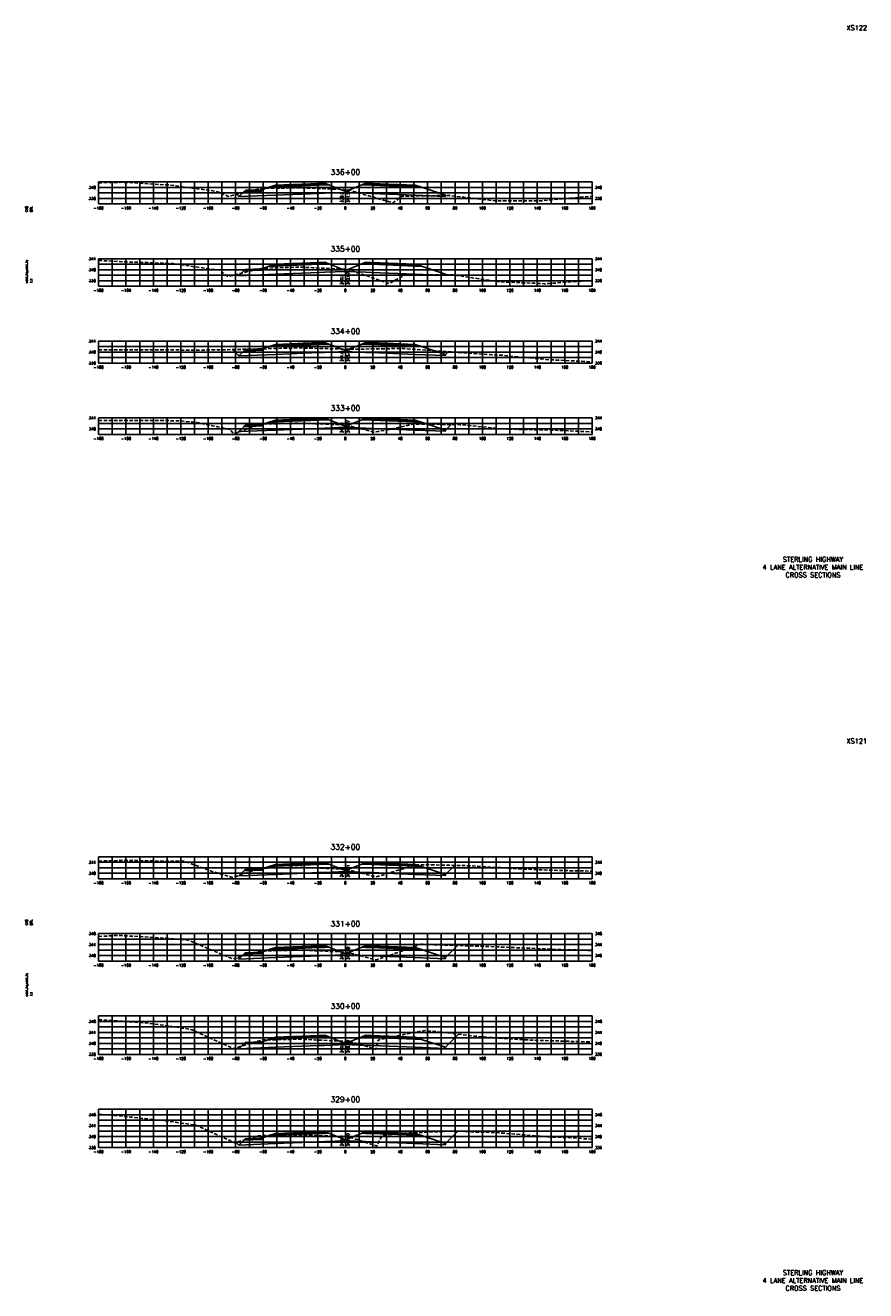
# Model space of a CAD drawing. Extents: x 37 to 9410, y 16 to 8218.
# Tile 85 of 110: x 5147 to 5760, y 4176 to 5098. Entities that reach past the tile are written whole.
import ezdxf
from ezdxf.enums import TextEntityAlignment as Align

# ---------------------------------------------------------------- set-up
doc = ezdxf.new("R2010")
doc.units = 0
doc.header["$LTSCALE"] = 20
doc.header["$MEASUREMENT"] = 0
doc.linetypes.add('HIDDEN_050%', pattern=[0.1875, 0.125, -0.0625])
for name, color, linetype in [('S-AT-TXT175', 6, 'Continuous'), ('S-AT-TXT80', 1, 'Continuous'), ('XDATUM', 3, 'Continuous'), ('XEG', 1, 'HIDDEN_050%'), ('XFG', 2, 'Continuous'), ('XGRID', 251, 'Continuous'), ('XGRIDT', 2, 'Continuous'), ('XREF-BORDER', 7, 'Continuous')]:
    doc.layers.add(name, color=color, linetype=linetype)
doc.styles.add('L100', font='simplex.shx', dxfattribs={"height": 2})
doc.styles.add('L175', font='ROMANSM.shx', dxfattribs={"height": 3.5})
doc.styles.add('L80', font='ROMANSM.shx', dxfattribs={"height": 1.6})

# ---------------------------------------------------------------- blocks, each defined once
blk = doc.blocks.new('03025_00_att1')
at = {"layer": 'S-AT-TXT175', "style": 'L175'}
for tag, p in [('NUM', (32.402, 20.822)), ('LINE1', (30.64, 1.444)), ('LINE2', (30.64, 1.161)), ('LINE3', (30.64, 0.877))]:
    blk.add_attdef(tag, text='', height=0.175, dxfattribs=at).set_placement(p, align=Align.CENTER)
at = {"layer": 'S-AT-TXT80', "style": 'L80'}
for tag, p in [('DESIGNED', (2.094, 14.201)), ('CHECKED', (2.265, 14.201)), ('DRAFTED', (2.436, 14.201)), ('PCTB', (2.094, 11.605)), ('PSCALE', (2.265, 11.605)), ('PVIEW', (2.436, 11.605))]:
    blk.add_attdef(tag, p, '', height=0.08, rotation=90, dxfattribs=at)

msp = doc.modelspace()

# ---------------------------------------------------------------- linework, layer by layer
at = {"layer": 'XDATUM', "flags": 128}
for points in [[(5300.78, 4974.95), (5302.41, 4973.32), (5329, 4974.39), (5361, 4975.67), (5365, 4975.83), (5380, 4976.43), (5395, 4975.83), (5399, 4975.67), (5431, 4974.39), (5453, 4973.51), (5453, 4974.39), (5453.18, 4974.21)], [(5301.28, 4916.77), (5302.41, 4915.65), (5329, 4916.71), (5361, 4917.99), (5365, 4918.15), (5380, 4918.75), (5395, 4918.15), (5399, 4917.99), (5431, 4916.71), (5453, 4915.83), (5453, 4916.72), (5453.39, 4916.33)], [(5297.79, 4861.84), (5302.41, 4857.23), (5329, 4858.29), (5361, 4859.57), (5365, 4859.73), (5380, 4860.33), (5395, 4859.73), (5399, 4859.57), (5431, 4858.29), (5453, 4857.41), (5453, 4858.3), (5454.96, 4860.26)], [(5301.72, 4801.37), (5302.41, 4802.06), (5329, 4803.12), (5361, 4804.4), (5365, 4804.56), (5380, 4805.16), (5395, 4804.56), (5399, 4804.4), (5431, 4803.12), (5453, 4802.24), (5453, 4803.13), (5457.09, 4807.22)], [(5302.16, 4478.39), (5302.41, 4478.14), (5329, 4479.2), (5361, 4480.48), (5365, 4480.64), (5380, 4481.24), (5395, 4480.64), (5399, 4480.48), (5431, 4479.2), (5453, 4478.32), (5453, 4479.21), (5459.6, 4485.81)], [(5301.39, 4418.49), (5302.41, 4417.48), (5329, 4418.54), (5361, 4419.82), (5365, 4419.98), (5380, 4420.58), (5395, 4419.98), (5399, 4419.82), (5431, 4418.54), (5453, 4417.66), (5453, 4418.55), (5461.8, 4427.34)], [(5301.39, 4353.09), (5302.41, 4352.07), (5329, 4353.13), (5361, 4354.41), (5365, 4354.57), (5380, 4355.17), (5395, 4354.57), (5399, 4354.41), (5431, 4353.13), (5453, 4352.25), (5453, 4353.14), (5462.55, 4362.69)], [(5300.49, 4283.83), (5302.41, 4281.91), (5329, 4282.98), (5361, 4284.26), (5365, 4284.42), (5380, 4285.02), (5395, 4284.42), (5399, 4284.26), (5431, 4282.98), (5453, 4282.1), (5453, 4282.98), (5462.05, 4292.03)]]:
    msp.add_lwpolyline(points, dxfattribs=at)
at = {"layer": 'XEG', "flags": 128}
for points in [[(5200, 4983.3), (5209.81, 4983.69), (5217.69, 4983.77), (5225.15, 4983.42), (5251.65, 4981.78), (5279.65, 4978.01), (5285.61, 4977.27), (5287.39, 4976.65), (5291.24, 4975.04), (5294.88, 4973.51), (5298.41, 4974.38), (5307.37, 4976.57), (5316.21, 4978.75), (5318.19, 4979.17), (5319.65, 4979.37), (5335.8, 4979.58), (5347.28, 4979.72), (5368.82, 4978.93), (5378.97, 4978.54), (5380, 4978.39), (5382.81, 4977.97), (5384.3, 4977.7), (5394.23, 4974.74), (5414.91, 4968.76), (5419.33, 4972.1), (5420.99, 4973.36), (5421.43, 4973.61), (5423.42, 4973.65), (5455.39, 4974.25), (5489.17, 4970.26), (5489.35, 4970.24), (5489.51, 4970.24), (5523.3, 4970.36), (5555.6, 4973.28), (5557.26, 4973.42), (5559.01, 4973.38), (5560, 4973.29)], [(5200, 4926.8), (5220.45, 4925.72), (5245.64, 4924.87), (5254.41, 4924.45), (5262.7, 4923.25), (5288.37, 4919.64), (5292.09, 4916.5), (5294.5, 4915.06), (5307.9, 4918.45), (5310.26, 4919.04), (5316.28, 4920.6), (5317.18, 4920.73), (5319.62, 4921.14), (5327.06, 4921.32), (5347.02, 4921.93), (5356.32, 4921.47), (5379.08, 4920.48), (5380, 4920.33), (5380.41, 4920.26), (5382.65, 4919.81), (5392.78, 4916.6), (5411.88, 4909.91), (5415.21, 4911.87), (5424.19, 4916.43), (5455.17, 4916.32), (5458.15, 4916.36), (5460.97, 4915.9), (5492.11, 4911.27), (5525.01, 4909.86), (5526.06, 4909.86), (5527.06, 4909.91), (5560, 4912.14)], [(5200, 4861.75), (5200.97, 4861.74), (5212.17, 4861.7), (5215.24, 4861.68), (5248.77, 4861.53), (5253.54, 4861.57), (5259.6, 4861.57), (5261, 4861.47), (5268.5, 4861.47), (5293.1, 4861.57), (5297.71, 4861.84), (5316.62, 4862.27), (5319.7, 4862.38), (5322.81, 4862.48), (5346.61, 4863.03), (5346.87, 4863.03), (5375.85, 4862.26), (5379.42, 4862.09), (5380, 4862.07), (5380.55, 4862.06), (5383.33, 4862.11), (5407.24, 4862.35), (5411.35, 4862.45), (5419.62, 4862.63), (5421.58, 4862.64), (5458.81, 4859.98), (5492.28, 4857.67), (5494.41, 4857.64), (5498.52, 4857.16), (5528.82, 4854.41), (5560, 4852.86)], [(5200, 4810.12), (5205.63, 4810.12), (5247.48, 4810.08), (5259.93, 4809.81), (5271.71, 4808.72), (5295.73, 4803.6), (5298.93, 4800.26), (5307.44, 4803.63), (5316, 4806.77), (5317.83, 4807.2), (5319.66, 4807.52), (5333.81, 4807.82), (5346.45, 4808.14), (5364, 4807.5), (5379.07, 4806.86), (5380, 4806.72), (5380.73, 4806.62), (5382.7, 4806.24), (5392.57, 4803.81), (5400.87, 4801.63), (5403.89, 4802.15), (5410.61, 4803.32), (5429.71, 4807.49), (5457, 4807.22), (5463.67, 4807.07), (5469.98, 4806.5), (5497.63, 4803.8), (5526.84, 4803.26), (5531.58, 4803.03), (5536.07, 4802.89), (5560, 4801.84)], [(5200, 4488.91), (5213.47, 4489.27), (5228.73, 4489.27), (5243.18, 4488.92), (5262.69, 4488.83), (5283.31, 4481.19), (5297.41, 4477.04), (5298.35, 4477), (5303.51, 4478.89), (5305.96, 4479.79), (5315.31, 4482.76), (5317.32, 4483.18), (5319.96, 4483.78), (5332.15, 4483.99), (5346.61, 4484.29), (5362.06, 4483.74), (5379.19, 4483.02), (5380, 4482.85), (5381.03, 4482.62), (5382.74, 4482.35), (5392.62, 4479.9), (5402.23, 4477.36), (5424.45, 4483.96), (5432.47, 4486.22), (5441.44, 4486.18), (5466.43, 4485.68), (5492.83, 4484.17), (5500.39, 4483.53), (5507.53, 4483.21), (5534.34, 4482.1), (5560, 4481.6)], [(5200, 4433.95), (5214.64, 4434.75), (5249.31, 4432.67), (5265.45, 4431.23), (5280.35, 4424.84), (5280.73, 4424.68), (5298.09, 4417.5), (5306.59, 4420.05), (5306.79, 4420.11), (5306.97, 4420.17), (5308.66, 4420.67), (5315.36, 4422.67), (5316.94, 4422.97), (5319.56, 4423.41), (5330.08, 4423.65), (5346.58, 4424), (5359.77, 4423.46), (5379.27, 4422.57), (5380, 4422.46), (5380.71, 4422.35), (5382.99, 4422.03), (5391.43, 4419.76), (5402.33, 4416.82), (5412.9, 4420.4), (5413.35, 4420.55), (5413.76, 4420.68), (5435.23, 4428.33), (5458.83, 4427.43), (5478.99, 4426.86), (5528.67, 4424.78), (5537.1, 4424.34), (5545.08, 4424.27), (5560, 4423.65)], [(5200, 4373.23), (5200.3, 4373.25), (5215.3, 4372.24), (5234.25, 4370.94), (5252.19, 4368.6), (5268.21, 4365.96), (5284.11, 4358.56), (5298.63, 4352.18), (5303.53, 4353.79), (5315.67, 4357.61), (5317.08, 4357.91), (5319.81, 4358.53), (5328.12, 4358.68), (5346.71, 4359.05), (5357.32, 4358.56), (5379.36, 4357.53), (5380, 4357.46), (5380.79, 4357.37), (5385.79, 4356.67), (5392.8, 4354.69), (5394.2, 4354.24), (5394.38, 4354.18), (5394.58, 4354.11), (5402.4, 4351.56), (5402.86, 4354.82), (5404.04, 4358.46), (5424.82, 4362.95), (5437.99, 4365.37), (5450.45, 4364.22), (5471.95, 4361.49), (5494.67, 4359.57), (5516.54, 4358.31), (5560, 4357.04)], [(5200, 4304.07), (5203.06, 4304.34), (5223.65, 4302.28), (5251.14, 4299.24), (5270.97, 4296.41), (5284.81, 4290.11), (5289.74, 4287.86), (5299.34, 4283.48), (5306.8, 4285.76), (5309.67, 4286.64), (5311.58, 4287.22), (5315.7, 4288.32), (5316.64, 4288.49), (5319.95, 4288.88), (5326.9, 4289), (5346.94, 4289.4), (5368.2, 4288.45), (5379.3, 4287.99), (5380, 4287.91), (5382.53, 4287.62), (5383.96, 4287.42), (5389.69, 4285.59), (5402.98, 4281.13), (5404.65, 4284.67), (5406.98, 4288.89), (5421.91, 4290.53), (5460.66, 4292.12), (5473.83, 4291.31), (5488, 4291.09), (5530.5, 4287.73), (5542.62, 4287.38), (5554.09, 4286.54), (5560, 4286.16)]]:
    msp.add_lwpolyline(points, dxfattribs=at)
at = {"layer": 'XFG', "flags": 128}
for points in [[(5380, 4977.17), (5368.05, 4981.95), (5365, 4981.83), (5361, 4981.67), (5329, 4980.39), (5324.43, 4980.21), (5319, 4978.39), (5319, 4977.39), (5305.96, 4976.87), (5302.41, 4973.32), (5329, 4974.39), (5361, 4975.67), (5365, 4975.83), (5380, 4976.43), (5380, 4977.17)], [(5365, 4982.17), (5361, 4982.01), (5329, 4980.73), (5329, 4981.73), (5324.43, 4980.21), (5329, 4980.39), (5361, 4981.67), (5365, 4981.83), (5368.05, 4981.95), (5365, 4983.17), (5365, 4982.17)], [(5365, 4983.17), (5361, 4983.01), (5329, 4981.73), (5329, 4981.39), (5361, 4982.67), (5365, 4982.83), (5365, 4983.17)], [(5365, 4982.83), (5361, 4982.67), (5329, 4981.39), (5329, 4980.73), (5361, 4982.01), (5365, 4982.17), (5365, 4982.83)], [(5380, 4977.17), (5391.95, 4981.95), (5395, 4981.83), (5399, 4981.67), (5431, 4980.39), (5435.57, 4980.21), (5453, 4974.39), (5453, 4973.51), (5431, 4974.39), (5399, 4975.67), (5395, 4975.83), (5380, 4976.43)], [(5395, 4983.17), (5391.95, 4981.95), (5395, 4981.83), (5399, 4981.67), (5431, 4980.39), (5435.57, 4980.21), (5431, 4981.73), (5431, 4980.73), (5399, 4982.01), (5395, 4982.17), (5395, 4983.17)], [(5395, 4983.17), (5395, 4982.83), (5399, 4982.67), (5431, 4981.39), (5431, 4981.73), (5399, 4983.01), (5395, 4983.17)], [(5395, 4982.83), (5395, 4982.17), (5399, 4982.01), (5431, 4980.73), (5431, 4981.39), (5399, 4982.67), (5395, 4982.83)], [(5302.41, 4973.32), (5302.41, 4973.32), (5300.78, 4974.95)], [(5319, 4978.39), (5318, 4978.35), (5318, 4978.01), (5308, 4977.61), (5308, 4977.95), (5307, 4977.91), (5305.96, 4976.87), (5319, 4977.39), (5319, 4978.39)], [(5318, 4978.35), (5308, 4977.95), (5308, 4977.61), (5318, 4978.01), (5318, 4978.35)], [(5453, 4974.39), (5453, 4974.39), (5453.18, 4974.21)], [(5380, 4919.49), (5368.05, 4924.27), (5365, 4924.15), (5361, 4923.99), (5329, 4922.71), (5324.43, 4922.53), (5319, 4920.72), (5319, 4919.72), (5305.96, 4919.2), (5302.41, 4915.65), (5329, 4916.71), (5361, 4917.99), (5365, 4918.15), (5380, 4918.75), (5380, 4919.49)], [(5319, 4920.72), (5318, 4920.68), (5318, 4920.34), (5308, 4919.94), (5308, 4920.28), (5307, 4920.24), (5305.96, 4919.2), (5319, 4919.72), (5319, 4920.72)], [(5318, 4920.68), (5308, 4920.28), (5308, 4919.94), (5318, 4920.34), (5318, 4920.68)], [(5365, 4924.49), (5361, 4924.33), (5329, 4923.05), (5329, 4924.05), (5324.43, 4922.53), (5329, 4922.71), (5361, 4923.99), (5365, 4924.15), (5368.05, 4924.27), (5365, 4925.49), (5365, 4924.49)], [(5365, 4925.49), (5361, 4925.33), (5329, 4924.05), (5329, 4923.71), (5361, 4924.99), (5365, 4925.15), (5365, 4925.49)], [(5365, 4925.15), (5361, 4924.99), (5329, 4923.71), (5329, 4923.05), (5361, 4924.33), (5365, 4924.49), (5365, 4925.15)], [(5380, 4919.49), (5391.95, 4924.27), (5395, 4924.15), (5399, 4923.99), (5431, 4922.71), (5435.57, 4922.53), (5453, 4916.72), (5453, 4915.83), (5431, 4916.71), (5399, 4917.99), (5395, 4918.15), (5380, 4918.75)], [(5395, 4925.49), (5391.95, 4924.27), (5395, 4924.15), (5399, 4923.99), (5431, 4922.71), (5435.57, 4922.53), (5431, 4924.05), (5431, 4923.05), (5399, 4924.33), (5395, 4924.49), (5395, 4925.49)], [(5395, 4925.49), (5395, 4925.15), (5399, 4924.99), (5431, 4923.71), (5431, 4924.05), (5399, 4925.33), (5395, 4925.49)], [(5395, 4925.15), (5395, 4924.49), (5399, 4924.33), (5431, 4923.05), (5431, 4923.71), (5399, 4924.99), (5395, 4925.15)], [(5302.41, 4915.65), (5302.41, 4915.65), (5301.28, 4916.77)], [(5453, 4916.72), (5453, 4916.72), (5453.39, 4916.33)], [(5302.41, 4857.23), (5302.41, 4857.23), (5297.79, 4861.84)], [(5380, 4861.07), (5368.05, 4865.85), (5365, 4865.73), (5361, 4865.57), (5329, 4864.29), (5324.43, 4864.11), (5319, 4862.3), (5319, 4861.3), (5305.96, 4860.77), (5302.41, 4857.23), (5329, 4858.29), (5361, 4859.57), (5365, 4859.73), (5380, 4860.33), (5380, 4861.07)], [(5319, 4862.3), (5318, 4862.26), (5318, 4861.92), (5308, 4861.52), (5308, 4861.86), (5307, 4861.82), (5305.96, 4860.77), (5319, 4861.3), (5319, 4862.3)], [(5318, 4862.26), (5308, 4861.86), (5308, 4861.52), (5318, 4861.92), (5318, 4862.26)], [(5365, 4866.07), (5361, 4865.91), (5329, 4864.63), (5329, 4865.63), (5324.43, 4864.11), (5329, 4864.29), (5361, 4865.57), (5365, 4865.73), (5368.05, 4865.85), (5365, 4867.07), (5365, 4866.07)], [(5365, 4867.07), (5361, 4866.91), (5329, 4865.63), (5329, 4865.29), (5361, 4866.57), (5365, 4866.73), (5365, 4867.07)], [(5365, 4866.73), (5361, 4866.57), (5329, 4865.29), (5329, 4864.63), (5361, 4865.91), (5365, 4866.07), (5365, 4866.73)], [(5380, 4861.07), (5391.95, 4865.85), (5395, 4865.73), (5399, 4865.57), (5431, 4864.29), (5435.57, 4864.11), (5453, 4858.3), (5453, 4857.41), (5431, 4858.29), (5399, 4859.57), (5395, 4859.73), (5380, 4860.33)], [(5395, 4867.07), (5391.95, 4865.85), (5395, 4865.73), (5399, 4865.57), (5431, 4864.29), (5435.57, 4864.11), (5431, 4865.63), (5431, 4864.63), (5399, 4865.91), (5395, 4866.07), (5395, 4867.07)], [(5395, 4867.07), (5395, 4866.73), (5399, 4866.57), (5431, 4865.29), (5431, 4865.63), (5399, 4866.91), (5395, 4867.07)], [(5395, 4866.73), (5395, 4866.07), (5399, 4865.91), (5431, 4864.63), (5431, 4865.29), (5399, 4866.57), (5395, 4866.73)], [(5453, 4858.3), (5453, 4858.3), (5454.96, 4860.26)], [(5380, 4805.9), (5368.05, 4810.68), (5365, 4810.56), (5361, 4810.4), (5329, 4809.12), (5324.43, 4808.94), (5319, 4807.13), (5319, 4806.13), (5305.96, 4805.61), (5302.41, 4802.06), (5329, 4803.12), (5361, 4804.4), (5365, 4804.56), (5380, 4805.16), (5380, 4805.9)], [(5319, 4807.13), (5318, 4807.09), (5318, 4806.75), (5308, 4806.35), (5308, 4806.69), (5307, 4806.65), (5305.96, 4805.61), (5319, 4806.13), (5319, 4807.13)], [(5318, 4807.09), (5308, 4806.69), (5308, 4806.35), (5318, 4806.75), (5318, 4807.09)], [(5365, 4810.9), (5361, 4810.74), (5329, 4809.46), (5329, 4810.46), (5324.43, 4808.94), (5329, 4809.12), (5361, 4810.4), (5365, 4810.56), (5368.05, 4810.68), (5365, 4811.9), (5365, 4810.9)], [(5365, 4811.9), (5361, 4811.74), (5329, 4810.46), (5329, 4810.12), (5361, 4811.4), (5365, 4811.56), (5365, 4811.9)], [(5365, 4811.56), (5361, 4811.4), (5329, 4810.12), (5329, 4809.46), (5361, 4810.74), (5365, 4810.9), (5365, 4811.56)], [(5380, 4805.9), (5391.95, 4810.68), (5395, 4810.56), (5399, 4810.4), (5431, 4809.12), (5435.57, 4808.94), (5453, 4803.13), (5453, 4802.24), (5431, 4803.12), (5399, 4804.4), (5395, 4804.56), (5380, 4805.16)], [(5395, 4811.9), (5391.95, 4810.68), (5395, 4810.56), (5399, 4810.4), (5431, 4809.12), (5435.57, 4808.94), (5431, 4810.46), (5431, 4809.46), (5399, 4810.74), (5395, 4810.9), (5395, 4811.9)], [(5395, 4811.9), (5395, 4811.56), (5399, 4811.4), (5431, 4810.12), (5431, 4810.46), (5399, 4811.74), (5395, 4811.9)], [(5395, 4811.56), (5395, 4810.9), (5399, 4810.74), (5431, 4809.46), (5431, 4810.12), (5399, 4811.4), (5395, 4811.56)], [(5453, 4803.13), (5453, 4803.13), (5457.09, 4807.22)], [(5302.41, 4802.06), (5302.41, 4802.06), (5301.72, 4801.37)], [(5380, 4481.98), (5368.05, 4486.77), (5365, 4486.64), (5361, 4486.48), (5329, 4485.2), (5324.43, 4485.02), (5319, 4483.21), (5319, 4482.21), (5305.96, 4481.69), (5302.41, 4478.14), (5329, 4479.2), (5361, 4480.48), (5365, 4480.64), (5380, 4481.24), (5380, 4481.98)], [(5365, 4486.98), (5361, 4486.82), (5329, 4485.54), (5329, 4486.54), (5324.43, 4485.02), (5329, 4485.2), (5361, 4486.48), (5365, 4486.64), (5368.05, 4486.77), (5365, 4487.98), (5365, 4486.98)], [(5365, 4487.98), (5361, 4487.82), (5329, 4486.54), (5329, 4486.2), (5361, 4487.48), (5365, 4487.64), (5365, 4487.98)], [(5365, 4487.64), (5361, 4487.48), (5329, 4486.2), (5329, 4485.54), (5361, 4486.82), (5365, 4486.98), (5365, 4487.64)], [(5380, 4481.98), (5391.95, 4486.77), (5395, 4486.64), (5399, 4486.48), (5431, 4485.2), (5435.57, 4485.02), (5453, 4479.21), (5453, 4478.32), (5431, 4479.2), (5399, 4480.48), (5395, 4480.64), (5380, 4481.24)], [(5395, 4487.98), (5391.95, 4486.77), (5395, 4486.64), (5399, 4486.48), (5431, 4485.2), (5435.57, 4485.02), (5431, 4486.54), (5431, 4485.54), (5399, 4486.82), (5395, 4486.98), (5395, 4487.98)], [(5395, 4487.98), (5395, 4487.64), (5399, 4487.48), (5431, 4486.2), (5431, 4486.54), (5399, 4487.82), (5395, 4487.98)], [(5395, 4487.64), (5395, 4486.98), (5399, 4486.82), (5431, 4485.54), (5431, 4486.2), (5399, 4487.48), (5395, 4487.64)], [(5453, 4479.21), (5453, 4479.21), (5459.6, 4485.81)], [(5302.41, 4478.14), (5302.41, 4478.14), (5302.16, 4478.39)], [(5319, 4483.21), (5318, 4483.17), (5318, 4482.83), (5308, 4482.43), (5308, 4482.77), (5307, 4482.73), (5305.96, 4481.69), (5319, 4482.21), (5319, 4483.21)], [(5318, 4483.17), (5308, 4482.77), (5308, 4482.43), (5318, 4482.83), (5318, 4483.17)], [(5380, 4421.32), (5368.05, 4426.1), (5365, 4425.98), (5361, 4425.82), (5329, 4424.54), (5324.43, 4424.36), (5319, 4422.55), (5319, 4421.55), (5305.96, 4421.03), (5302.41, 4417.48), (5329, 4418.54), (5361, 4419.82), (5365, 4419.98), (5380, 4420.58), (5380, 4421.32)], [(5319, 4422.55), (5318, 4422.51), (5318, 4422.17), (5308, 4421.77), (5308, 4422.11), (5307, 4422.07), (5305.96, 4421.03), (5319, 4421.55), (5319, 4422.55)], [(5318, 4422.51), (5308, 4422.11), (5308, 4421.77), (5318, 4422.17), (5318, 4422.51)], [(5365, 4426.32), (5361, 4426.16), (5329, 4424.88), (5329, 4425.88), (5324.43, 4424.36), (5329, 4424.54), (5361, 4425.82), (5365, 4425.98), (5368.05, 4426.1), (5365, 4427.32), (5365, 4426.32)], [(5365, 4427.32), (5361, 4427.16), (5329, 4425.88), (5329, 4425.54), (5361, 4426.82), (5365, 4426.98), (5365, 4427.32)], [(5365, 4426.98), (5361, 4426.82), (5329, 4425.54), (5329, 4424.88), (5361, 4426.16), (5365, 4426.32), (5365, 4426.98)], [(5380, 4421.32), (5391.95, 4426.1), (5395, 4425.98), (5399, 4425.82), (5431, 4424.54), (5435.57, 4424.36), (5453, 4418.55), (5453, 4417.66), (5431, 4418.54), (5399, 4419.82), (5395, 4419.98), (5380, 4420.58)], [(5395, 4427.32), (5391.95, 4426.1), (5395, 4425.98), (5399, 4425.82), (5431, 4424.54), (5435.57, 4424.36), (5431, 4425.88), (5431, 4424.88), (5399, 4426.16), (5395, 4426.32), (5395, 4427.32)], [(5395, 4427.32), (5395, 4426.98), (5399, 4426.82), (5431, 4425.54), (5431, 4425.88), (5399, 4427.16), (5395, 4427.32)], [(5395, 4426.98), (5395, 4426.32), (5399, 4426.16), (5431, 4424.88), (5431, 4425.54), (5399, 4426.82), (5395, 4426.98)], [(5453, 4418.55), (5453, 4418.55), (5461.8, 4427.34)], [(5302.41, 4417.48), (5302.41, 4417.48), (5301.39, 4418.49)], [(5380, 4355.91), (5368.05, 4360.69), (5365, 4360.57), (5361, 4360.41), (5329, 4359.13), (5324.43, 4358.95), (5319, 4357.14), (5319, 4356.14), (5305.96, 4355.62), (5302.41, 4352.07), (5329, 4353.13), (5361, 4354.41), (5365, 4354.57), (5380, 4355.17), (5380, 4355.91)], [(5319, 4357.14), (5318, 4357.1), (5318, 4356.76), (5308, 4356.36), (5308, 4356.7), (5307, 4356.66), (5305.96, 4355.62), (5319, 4356.14), (5319, 4357.14)], [(5318, 4357.1), (5308, 4356.7), (5308, 4356.36), (5318, 4356.76), (5318, 4357.1)], [(5365, 4360.91), (5361, 4360.75), (5329, 4359.47), (5329, 4360.47), (5324.43, 4358.95), (5329, 4359.13), (5361, 4360.41), (5365, 4360.57), (5368.05, 4360.69), (5365, 4361.91), (5365, 4360.91)], [(5365, 4361.91), (5361, 4361.75), (5329, 4360.47), (5329, 4360.13), (5361, 4361.41), (5365, 4361.57), (5365, 4361.91)], [(5365, 4361.57), (5361, 4361.41), (5329, 4360.13), (5329, 4359.47), (5361, 4360.75), (5365, 4360.91), (5365, 4361.57)], [(5380, 4355.91), (5391.95, 4360.69), (5395, 4360.57), (5399, 4360.41), (5431, 4359.13), (5435.57, 4358.95), (5453, 4353.14), (5453, 4352.25), (5431, 4353.13), (5399, 4354.41), (5395, 4354.57), (5380, 4355.17)], [(5395, 4361.91), (5391.95, 4360.69), (5395, 4360.57), (5399, 4360.41), (5431, 4359.13), (5435.57, 4358.95), (5431, 4360.47), (5431, 4359.47), (5399, 4360.75), (5395, 4360.91), (5395, 4361.91)], [(5395, 4361.91), (5395, 4361.57), (5399, 4361.41), (5431, 4360.13), (5431, 4360.47), (5399, 4361.75), (5395, 4361.91)], [(5395, 4361.57), (5395, 4360.91), (5399, 4360.75), (5431, 4359.47), (5431, 4360.13), (5399, 4361.41), (5395, 4361.57)], [(5453, 4353.14), (5453, 4353.14), (5462.55, 4362.69)], [(5302.41, 4352.07), (5302.41, 4352.07), (5301.39, 4353.09)], [(5380, 4285.76), (5368.05, 4290.54), (5365, 4290.42), (5361, 4290.26), (5329, 4288.98), (5324.43, 4288.79), (5319, 4286.98), (5319, 4285.98), (5305.96, 4285.46), (5302.41, 4281.91), (5329, 4282.98), (5361, 4284.26), (5365, 4284.42), (5380, 4285.02), (5380, 4285.76)], [(5365, 4290.76), (5361, 4290.6), (5329, 4289.32), (5329, 4290.32), (5324.43, 4288.79), (5329, 4288.98), (5361, 4290.26), (5365, 4290.42), (5368.05, 4290.54), (5365, 4291.76), (5365, 4290.76)], [(5365, 4291.76), (5361, 4291.6), (5329, 4290.32), (5329, 4289.98), (5361, 4291.26), (5365, 4291.42), (5365, 4291.76)], [(5365, 4291.42), (5361, 4291.26), (5329, 4289.98), (5329, 4289.32), (5361, 4290.6), (5365, 4290.76), (5365, 4291.42)], [(5380, 4285.76), (5391.95, 4290.54), (5395, 4290.42), (5399, 4290.26), (5431, 4288.98), (5435.57, 4288.79), (5453, 4282.98), (5453, 4282.1), (5431, 4282.98), (5399, 4284.26), (5395, 4284.42), (5380, 4285.02)], [(5395, 4291.76), (5391.95, 4290.54), (5395, 4290.42), (5399, 4290.26), (5431, 4288.98), (5435.57, 4288.79), (5431, 4290.32), (5431, 4289.32), (5399, 4290.6), (5395, 4290.76), (5395, 4291.76)], [(5395, 4291.76), (5395, 4291.42), (5399, 4291.26), (5431, 4289.98), (5431, 4290.32), (5399, 4291.6), (5395, 4291.76)], [(5395, 4291.42), (5395, 4290.76), (5399, 4290.6), (5431, 4289.32), (5431, 4289.98), (5399, 4291.26), (5395, 4291.42)], [(5453, 4282.98), (5453, 4282.98), (5462.05, 4292.03)], [(5302.41, 4281.91), (5302.41, 4281.91), (5300.49, 4283.83)], [(5319, 4286.98), (5318, 4286.94), (5318, 4286.6), (5308, 4286.2), (5308, 4286.54), (5307, 4286.5), (5305.96, 4285.46), (5319, 4285.98), (5319, 4286.98)], [(5318, 4286.94), (5308, 4286.54), (5308, 4286.2), (5318, 4286.6), (5318, 4286.94)]]:
    msp.add_lwpolyline(points, dxfattribs=at)
at = {"layer": 'XGRID'}
for p, q in [((5200, 4968), (5200, 4984)), ((5200, 4984), (5560, 4984)), ((5210, 4968), (5210, 4984)), ((5220, 4968), (5220, 4984)), ((5230, 4968), (5230, 4984)), ((5240, 4968), (5240, 4984)), ((5250, 4968), (5250, 4984)), ((5260, 4968), (5260, 4984)), ((5270, 4968), (5270, 4984)), ((5280, 4968), (5280, 4984)), ((5290, 4968), (5290, 4984)), ((5300, 4968), (5300, 4984)), ((5310, 4968), (5310, 4984)), ((5320, 4968), (5320, 4984)), ((5330, 4968), (5330, 4984)), ((5340, 4968), (5340, 4984)), ((5350, 4968), (5350, 4984)), ((5360, 4968), (5360, 4984)), ((5370, 4968), (5370, 4984)), ((5380, 4968), (5380, 4984)), ((5390, 4968), (5390, 4984)), ((5400, 4968), (5400, 4984)), ((5410, 4968), (5410, 4984)), ((5420, 4968), (5420, 4984)), ((5430, 4968), (5430, 4984)), ((5440, 4968), (5440, 4984)), ((5450, 4968), (5450, 4984)), ((5460, 4968), (5460, 4984)), ((5470, 4968), (5470, 4984)), ((5480, 4968), (5480, 4984)), ((5490, 4968), (5490, 4984)), ((5500, 4968), (5500, 4984)), ((5510, 4968), (5510, 4984)), ((5520, 4968), (5520, 4984)), ((5530, 4968), (5530, 4984)), ((5540, 4968), (5540, 4984)), ((5550, 4968), (5550, 4984)), ((5560, 4968), (5560, 4984)), ((5200, 4980), (5560, 4980)), ((5200, 4976), (5560, 4976)), ((5200, 4972), (5560, 4972)), ((5200, 4968), (5560, 4968)), ((5200, 4908), (5200, 4928)), ((5200, 4928), (5560, 4928)), ((5210, 4908), (5210, 4928)), ((5220, 4908), (5220, 4928)), ((5230, 4908), (5230, 4928)), ((5240, 4908), (5240, 4928)), ((5250, 4908), (5250, 4928)), ((5260, 4908), (5260, 4928)), ((5270, 4908), (5270, 4928)), ((5280, 4908), (5280, 4928)), ((5290, 4908), (5290, 4928)), ((5300, 4908), (5300, 4928)), ((5310, 4908), (5310, 4928)), ((5320, 4908), (5320, 4928)), ((5330, 4908), (5330, 4928)), ((5340, 4908), (5340, 4928)), ((5350, 4908), (5350, 4928)), ((5360, 4908), (5360, 4928)), ((5370, 4908), (5370, 4928)), ((5380, 4908), (5380, 4928)), ((5390, 4908), (5390, 4928)), ((5400, 4908), (5400, 4928)), ((5410, 4908), (5410, 4928)), ((5420, 4908), (5420, 4928)), ((5430, 4908), (5430, 4928)), ((5440, 4908), (5440, 4928)), ((5450, 4908), (5450, 4928)), ((5460, 4908), (5460, 4928)), ((5470, 4908), (5470, 4928)), ((5480, 4908), (5480, 4928)), ((5490, 4908), (5490, 4928)), ((5500, 4908), (5500, 4928)), ((5510, 4908), (5510, 4928)), ((5520, 4908), (5520, 4928)), ((5530, 4908), (5530, 4928)), ((5540, 4908), (5540, 4928)), ((5550, 4908), (5550, 4928)), ((5560, 4908), (5560, 4928)), ((5200, 4924), (5560, 4924)), ((5200, 4920), (5560, 4920)), ((5200, 4916), (5560, 4916)), ((5200, 4912), (5560, 4912)), ((5200, 4908), (5560, 4908)), ((5200, 4852), (5200, 4868)), ((5200, 4868), (5560, 4868)), ((5200, 4864), (5560, 4864)), ((5210, 4852), (5210, 4868)), ((5220, 4852), (5220, 4868)), ((5230, 4852), (5230, 4868)), ((5240, 4852), (5240, 4868)), ((5250, 4852), (5250, 4868)), ((5260, 4852), (5260, 4868)), ((5270, 4852), (5270, 4868)), ((5280, 4852), (5280, 4868)), ((5290, 4852), (5290, 4868)), ((5300, 4852), (5300, 4868)), ((5310, 4852), (5310, 4868)), ((5320, 4852), (5320, 4868)), ((5330, 4852), (5330, 4868)), ((5340, 4852), (5340, 4868)), ((5350, 4852), (5350, 4868)), ((5360, 4852), (5360, 4868)), ((5370, 4852), (5370, 4868)), ((5380, 4852), (5380, 4868)), ((5390, 4852), (5390, 4868)), ((5400, 4852), (5400, 4868)), ((5410, 4852), (5410, 4868)), ((5420, 4852), (5420, 4868)), ((5430, 4852), (5430, 4868)), ((5440, 4852), (5440, 4868)), ((5450, 4852), (5450, 4868)), ((5460, 4852), (5460, 4868)), ((5470, 4852), (5470, 4868)), ((5480, 4852), (5480, 4868)), ((5490, 4852), (5490, 4868)), ((5500, 4852), (5500, 4868)), ((5510, 4852), (5510, 4868)), ((5520, 4852), (5520, 4868)), ((5530, 4852), (5530, 4868)), ((5540, 4852), (5540, 4868)), ((5550, 4852), (5550, 4868)), ((5560, 4852), (5560, 4868)), ((5200, 4860), (5560, 4860)), ((5200, 4856), (5560, 4856)), ((5200, 4852), (5560, 4852)), ((5200, 4800), (5200, 4812)), ((5200, 4812), (5560, 4812)), ((5200, 4808), (5560, 4808)), ((5210, 4800), (5210, 4812)), ((5220, 4800), (5220, 4812)), ((5230, 4800), (5230, 4812)), ((5240, 4800), (5240, 4812)), ((5250, 4800), (5250, 4812)), ((5260, 4800), (5260, 4812)), ((5270, 4800), (5270, 4812)), ((5280, 4800), (5280, 4812)), ((5290, 4800), (5290, 4812)), ((5300, 4800), (5300, 4812)), ((5310, 4800), (5310, 4812)), ((5320, 4800), (5320, 4812)), ((5330, 4800), (5330, 4812)), ((5340, 4800), (5340, 4812)), ((5350, 4800), (5350, 4812)), ((5360, 4800), (5360, 4812)), ((5370, 4800), (5370, 4812)), ((5380, 4800), (5380, 4812)), ((5390, 4800), (5390, 4812)), ((5400, 4800), (5400, 4812)), ((5410, 4800), (5410, 4812)), ((5420, 4800), (5420, 4812)), ((5430, 4800), (5430, 4812)), ((5440, 4800), (5440, 4812)), ((5450, 4800), (5450, 4812)), ((5460, 4800), (5460, 4812)), ((5470, 4800), (5470, 4812)), ((5480, 4800), (5480, 4812)), ((5490, 4800), (5490, 4812)), ((5500, 4800), (5500, 4812)), ((5510, 4800), (5510, 4812)), ((5520, 4800), (5520, 4812)), ((5530, 4800), (5530, 4812)), ((5540, 4800), (5540, 4812)), ((5550, 4800), (5550, 4812)), ((5560, 4800), (5560, 4812)), ((5200, 4804), (5560, 4804)), ((5200, 4800), (5560, 4800)), ((5200, 4476), (5200, 4492)), ((5200, 4492), (5560, 4492)), ((5200, 4488), (5560, 4488)), ((5200, 4484), (5560, 4484)), ((5210, 4476), (5210, 4492)), ((5220, 4476), (5220, 4492)), ((5230, 4476), (5230, 4492)), ((5240, 4476), (5240, 4492)), ((5250, 4476), (5250, 4492)), ((5260, 4476), (5260, 4492)), ((5270, 4476), (5270, 4492)), ((5280, 4476), (5280, 4492)), ((5290, 4476), (5290, 4492)), ((5300, 4476), (5300, 4492)), ((5310, 4476), (5310, 4492)), ((5320, 4476), (5320, 4492)), ((5330, 4476), (5330, 4492)), ((5340, 4476), (5340, 4492)), ((5350, 4476), (5350, 4492)), ((5360, 4476), (5360, 4492)), ((5370, 4476), (5370, 4492)), ((5380, 4476), (5380, 4492)), ((5390, 4476), (5390, 4492)), ((5400, 4476), (5400, 4492)), ((5410, 4476), (5410, 4492)), ((5420, 4476), (5420, 4492)), ((5430, 4476), (5430, 4492)), ((5440, 4476), (5440, 4492)), ((5450, 4476), (5450, 4492)), ((5460, 4476), (5460, 4492)), ((5470, 4476), (5470, 4492)), ((5480, 4476), (5480, 4492)), ((5490, 4476), (5490, 4492)), ((5500, 4476), (5500, 4492)), ((5510, 4476), (5510, 4492)), ((5520, 4476), (5520, 4492)), ((5530, 4476), (5530, 4492)), ((5540, 4476), (5540, 4492)), ((5550, 4476), (5550, 4492)), ((5560, 4476), (5560, 4492)), ((5200, 4480), (5560, 4480)), ((5200, 4476), (5560, 4476)), ((5200, 4416), (5200, 4436)), ((5200, 4436), (5560, 4436)), ((5200, 4432), (5560, 4432)), ((5210, 4416), (5210, 4436)), ((5220, 4416), (5220, 4436)), ((5230, 4416), (5230, 4436)), ((5240, 4416), (5240, 4436)), ((5250, 4416), (5250, 4436)), ((5260, 4416), (5260, 4436)), ((5270, 4416), (5270, 4436)), ((5280, 4416), (5280, 4436)), ((5290, 4416), (5290, 4436)), ((5300, 4416), (5300, 4436)), ((5310, 4416), (5310, 4436)), ((5320, 4416), (5320, 4436)), ((5330, 4416), (5330, 4436)), ((5340, 4416), (5340, 4436)), ((5350, 4416), (5350, 4436)), ((5360, 4416), (5360, 4436)), ((5370, 4416), (5370, 4436)), ((5380, 4416), (5380, 4436)), ((5390, 4416), (5390, 4436)), ((5400, 4416), (5400, 4436)), ((5410, 4416), (5410, 4436)), ((5420, 4416), (5420, 4436)), ((5430, 4416), (5430, 4436)), ((5440, 4416), (5440, 4436)), ((5450, 4416), (5450, 4436)), ((5460, 4416), (5460, 4436)), ((5470, 4416), (5470, 4436)), ((5480, 4416), (5480, 4436)), ((5490, 4416), (5490, 4436)), ((5500, 4416), (5500, 4436)), ((5510, 4416), (5510, 4436)), ((5520, 4416), (5520, 4436)), ((5530, 4416), (5530, 4436)), ((5540, 4416), (5540, 4436)), ((5550, 4416), (5550, 4436)), ((5560, 4416), (5560, 4436)), ((5200, 4428), (5560, 4428)), ((5200, 4424), (5560, 4424)), ((5200, 4420), (5560, 4420)), ((5200, 4416), (5560, 4416)), ((5200, 4348), (5200, 4376)), ((5200, 4376), (5560, 4376)), ((5210, 4348), (5210, 4376)), ((5220, 4348), (5220, 4376)), ((5230, 4348), (5230, 4376)), ((5240, 4348), (5240, 4376)), ((5250, 4348), (5250, 4376)), ((5260, 4348), (5260, 4376)), ((5270, 4348), (5270, 4376)), ((5280, 4348), (5280, 4376)), ((5290, 4348), (5290, 4376)), ((5300, 4348), (5300, 4376)), ((5310, 4348), (5310, 4376)), ((5320, 4348), (5320, 4376)), ((5330, 4348), (5330, 4376)), ((5340, 4348), (5340, 4376)), ((5350, 4348), (5350, 4376)), ((5360, 4348), (5360, 4376)), ((5370, 4348), (5370, 4376)), ((5380, 4348), (5380, 4376)), ((5390, 4348), (5390, 4376)), ((5400, 4348), (5400, 4376)), ((5410, 4348), (5410, 4376)), ((5420, 4348), (5420, 4376)), ((5430, 4348), (5430, 4376)), ((5440, 4348), (5440, 4376)), ((5450, 4348), (5450, 4376)), ((5460, 4348), (5460, 4376)), ((5470, 4348), (5470, 4376)), ((5480, 4348), (5480, 4376)), ((5490, 4348), (5490, 4376)), ((5500, 4348), (5500, 4376)), ((5510, 4348), (5510, 4376)), ((5520, 4348), (5520, 4376)), ((5530, 4348), (5530, 4376)), ((5540, 4348), (5540, 4376)), ((5550, 4348), (5550, 4376)), ((5560, 4348), (5560, 4376)), ((5200, 4372), (5560, 4372)), ((5200, 4368), (5560, 4368)), ((5200, 4364), (5560, 4364)), ((5200, 4360), (5560, 4360)), ((5200, 4356), (5560, 4356)), ((5200, 4352), (5560, 4352)), ((5200, 4348), (5560, 4348)), ((5200, 4280), (5200, 4308)), ((5200, 4308), (5560, 4308)), ((5200, 4304), (5560, 4304)), ((5200, 4300), (5560, 4300)), ((5210, 4280), (5210, 4308)), ((5220, 4280), (5220, 4308)), ((5230, 4280), (5230, 4308)), ((5240, 4280), (5240, 4308)), ((5250, 4280), (5250, 4308)), ((5260, 4280), (5260, 4308)), ((5270, 4280), (5270, 4308)), ((5280, 4280), (5280, 4308)), ((5290, 4280), (5290, 4308)), ((5300, 4280), (5300, 4308)), ((5310, 4280), (5310, 4308)), ((5320, 4280), (5320, 4308)), ((5330, 4280), (5330, 4308)), ((5340, 4280), (5340, 4308)), ((5350, 4280), (5350, 4308)), ((5360, 4280), (5360, 4308)), ((5370, 4280), (5370, 4308)), ((5380, 4280), (5380, 4308)), ((5390, 4280), (5390, 4308)), ((5400, 4280), (5400, 4308)), ((5410, 4280), (5410, 4308)), ((5420, 4280), (5420, 4308)), ((5430, 4280), (5430, 4308)), ((5440, 4280), (5440, 4308)), ((5450, 4280), (5450, 4308)), ((5460, 4280), (5460, 4308)), ((5470, 4280), (5470, 4308)), ((5480, 4280), (5480, 4308)), ((5490, 4280), (5490, 4308)), ((5500, 4280), (5500, 4308)), ((5510, 4280), (5510, 4308)), ((5520, 4280), (5520, 4308)), ((5530, 4280), (5530, 4308)), ((5540, 4280), (5540, 4308)), ((5550, 4280), (5550, 4308)), ((5560, 4280), (5560, 4308)), ((5200, 4296), (5560, 4296)), ((5200, 4292), (5560, 4292)), ((5200, 4288), (5560, 4288)), ((5200, 4284), (5560, 4284)), ((5200, 4280), (5560, 4280))]:
    msp.add_line(p, q, dxfattribs=at)

# ---------------------------------------------------------------- block references
at = {"layer": 'XREF-BORDER'}
ref = msp.add_blockref('03025_00_att1', (5106.45, 4678.23), dxfattribs=dict(at, xscale=20, yscale=20, zscale=20))
ref.add_attrib('LINE1', 'STERLING HIGHWAY', dxfattribs={"layer": 'S-AT-TXT175', "height": 3.5, "style": 'L175'}).set_placement((5721.07, 4707.1), align=Align.CENTER)
ref.add_attrib('LINE2', '4 LANE ALTERNATIVE MAIN LINE', dxfattribs={"layer": 'S-AT-TXT175', "height": 3.5, "style": 'L175'}).set_placement((5721.07, 4701.44), align=Align.CENTER)
ref.add_attrib('LINE3', 'CROSS SECTIONS', dxfattribs={"layer": 'S-AT-TXT175', "height": 3.5, "style": 'L175'}).set_placement((5721.07, 4695.77), align=Align.CENTER)
ref.add_attrib('NUM', 'XS122', dxfattribs={"layer": 'S-AT-TXT175', "height": 3.5, "style": 'L175'}).set_placement((5753, 5094.66), align=Align.CENTER)
ref.add_attrib('DESIGNED', 'CAB', (5148.34, 4962.25), dxfattribs={"layer": 'S-AT-TXT80', "height": 1.6, "rotation": 90, "style": 'L80'})
ref.add_attrib('CHECKED', 'DRL', (5151.75, 4962.25), dxfattribs={"layer": 'S-AT-TXT80', "height": 1.6, "rotation": 90, "style": 'L80'})
ref.add_attrib('PCTB', 'adot_hs,adot_fs', (5148.34, 4910.32), dxfattribs={"layer": 'S-AT-TXT80', "height": 1.6, "rotation": 90, "style": 'L80'})
ref.add_attrib('PSCALE', '1:1', (5151.75, 4910.32), dxfattribs={"layer": 'S-AT-TXT80', "height": 1.6, "rotation": 90, "style": 'L80'})
ref = msp.add_blockref('03025_00_att1', (5106.45, 4158.23), dxfattribs=dict(at, xscale=20, yscale=20, zscale=20))
ref.add_attrib('LINE1', 'STERLING HIGHWAY', dxfattribs={"layer": 'S-AT-TXT175', "height": 3.5, "style": 'L175'}).set_placement((5721.07, 4187.1), align=Align.CENTER)
ref.add_attrib('LINE2', '4 LANE ALTERNATIVE MAIN LINE', dxfattribs={"layer": 'S-AT-TXT175', "height": 3.5, "style": 'L175'}).set_placement((5721.07, 4181.44), align=Align.CENTER)
ref.add_attrib('LINE3', 'CROSS SECTIONS', dxfattribs={"layer": 'S-AT-TXT175', "height": 3.5, "style": 'L175'}).set_placement((5721.07, 4175.77), align=Align.CENTER)
ref.add_attrib('NUM', 'XS121', dxfattribs={"layer": 'S-AT-TXT175', "height": 3.5, "style": 'L175'}).set_placement((5753, 4574.66), align=Align.CENTER)
ref.add_attrib('DESIGNED', 'CAB', (5148.34, 4442.25), dxfattribs={"layer": 'S-AT-TXT80', "height": 1.6, "rotation": 90, "style": 'L80'})
ref.add_attrib('CHECKED', 'DRL', (5151.75, 4442.25), dxfattribs={"layer": 'S-AT-TXT80', "height": 1.6, "rotation": 90, "style": 'L80'})
ref.add_attrib('PCTB', 'adot_hs,adot_fs', (5148.34, 4390.32), dxfattribs={"layer": 'S-AT-TXT80', "height": 1.6, "rotation": 90, "style": 'L80'})
ref.add_attrib('PSCALE', '1:1', (5151.75, 4390.32), dxfattribs={"layer": 'S-AT-TXT80', "height": 1.6, "rotation": 90, "style": 'L80'})

# ---------------------------------------------------------------- texts
at = {"layer": 'XGRIDT', "style": 'L100'}
for s, p in [('336+00', (5380, 4988)), ('335+00', (5380, 4932)), ('334+00', (5380, 4872)), ('333+00', (5380, 4816)), ('332+00', (5380, 4496)), ('331+00', (5380, 4440)), ('330+00', (5380, 4380)), ('329+00', (5380, 4312))]:
    msp.add_text(s, height=4, dxfattribs=at).set_placement(p, align=Align.BOTTOM_CENTER)
for s, p in [('340', (5198, 4980)), ('336', (5198, 4972)), ('344', (5198, 4928)), ('340', (5198, 4920)), ('336', (5198, 4912)), ('344', (5198, 4868)), ('340', (5198, 4860)), ('336', (5198, 4852)), ('344', (5198, 4812)), ('340', (5198, 4804)), ('344', (5198, 4488)), ('340', (5198, 4480)), ('348', (5198, 4436)), ('344', (5198, 4428)), ('340', (5198, 4420)), ('348', (5198, 4372)), ('344', (5198, 4364)), ('340', (5198, 4356)), ('336', (5198, 4348)), ('348', (5198, 4304)), ('344', (5198, 4296)), ('340', (5198, 4288)), ('336', (5198, 4280))]:
    msp.add_text(s, height=2, dxfattribs=at).set_placement(p, align=Align.MIDDLE_RIGHT)
for s, p in [('339.2', (5379, 4969)), ('340.2', (5379, 4909)), ('341.0', (5379, 4853)), ('341.4', (5379, 4801)), ('341.4', (5379, 4477)), ('341.2', (5379, 4417)), ('340.7', (5379, 4349)), ('340.0', (5379, 4281))]:
    msp.add_text(s, height=2, rotation=90, dxfattribs=at).set_placement(p, align=Align.BOTTOM_LEFT)
for s, p in [('341.50', (5381, 4969)), ('342.67', (5381, 4909)), ('343.45', (5381, 4853)), ('343.87', (5381, 4801)), ('343.91', (5381, 4477)), ('343.58', (5381, 4417)), ('342.88', (5381, 4349)), ('341.80', (5381, 4281))]:
    msp.add_text(s, height=2, rotation=90, dxfattribs=at).set_placement(p, align=Align.TOP_LEFT)
for s, p in [('340', (5562, 4980)), ('336', (5562, 4972)), ('344', (5562, 4928)), ('340', (5562, 4920)), ('336', (5562, 4912)), ('344', (5562, 4868)), ('340', (5562, 4860)), ('336', (5562, 4852)), ('344', (5562, 4812)), ('340', (5562, 4804)), ('344', (5562, 4488)), ('340', (5562, 4480)), ('348', (5562, 4436)), ('344', (5562, 4428)), ('340', (5562, 4420)), ('348', (5562, 4372)), ('344', (5562, 4364)), ('340', (5562, 4356)), ('336', (5562, 4348)), ('348', (5562, 4304)), ('344', (5562, 4296)), ('340', (5562, 4288)), ('336', (5562, 4280))]:
    msp.add_text(s, height=2, dxfattribs=at).set_placement(p, align=Align.MIDDLE_LEFT)
for s, p in [('-180', (5200, 4966)), ('-160', (5220, 4966)), ('-140', (5240, 4966)), ('-120', (5260, 4966)), ('-100', (5280, 4966)), ('-80', (5300, 4966)), ('-60', (5320, 4966)), ('-40', (5340, 4966)), ('-20', (5360, 4966)), ('0', (5380, 4966)), ('20', (5400, 4966)), ('40', (5420, 4966)), ('60', (5440, 4966)), ('80', (5460, 4966)), ('100', (5480, 4966)), ('120', (5500, 4966)), ('140', (5520, 4966)), ('160', (5540, 4966)), ('180', (5560, 4966)), ('-180', (5200, 4906)), ('-160', (5220, 4906)), ('-140', (5240, 4906)), ('-120', (5260, 4906)), ('-100', (5280, 4906)), ('-80', (5300, 4906)), ('-60', (5320, 4906)), ('-40', (5340, 4906)), ('-20', (5360, 4906)), ('0', (5380, 4906)), ('20', (5400, 4906)), ('40', (5420, 4906)), ('60', (5440, 4906)), ('80', (5460, 4906)), ('100', (5480, 4906)), ('120', (5500, 4906)), ('140', (5520, 4906)), ('160', (5540, 4906)), ('180', (5560, 4906)), ('-180', (5200, 4850)), ('-160', (5220, 4850)), ('-140', (5240, 4850)), ('-120', (5260, 4850)), ('-100', (5280, 4850)), ('-80', (5300, 4850)), ('-60', (5320, 4850)), ('-40', (5340, 4850)), ('-20', (5360, 4850)), ('0', (5380, 4850)), ('20', (5400, 4850)), ('40', (5420, 4850)), ('60', (5440, 4850)), ('80', (5460, 4850)), ('100', (5480, 4850)), ('120', (5500, 4850)), ('140', (5520, 4850)), ('160', (5540, 4850)), ('180', (5560, 4850)), ('-180', (5200, 4798)), ('-160', (5220, 4798)), ('-140', (5240, 4798)), ('-120', (5260, 4798)), ('-100', (5280, 4798)), ('-80', (5300, 4798)), ('-60', (5320, 4798)), ('-40', (5340, 4798)), ('-20', (5360, 4798)), ('0', (5380, 4798)), ('20', (5400, 4798)), ('40', (5420, 4798)), ('60', (5440, 4798)), ('80', (5460, 4798)), ('100', (5480, 4798)), ('120', (5500, 4798)), ('140', (5520, 4798)), ('160', (5540, 4798)), ('180', (5560, 4798)), ('-180', (5200, 4474)), ('-160', (5220, 4474)), ('-140', (5240, 4474)), ('-120', (5260, 4474)), ('-100', (5280, 4474)), ('-80', (5300, 4474)), ('-60', (5320, 4474)), ('-40', (5340, 4474)), ('-20', (5360, 4474)), ('0', (5380, 4474)), ('20', (5400, 4474)), ('40', (5420, 4474)), ('60', (5440, 4474)), ('80', (5460, 4474)), ('100', (5480, 4474)), ('120', (5500, 4474)), ('140', (5520, 4474)), ('160', (5540, 4474)), ('180', (5560, 4474)), ('-180', (5200, 4414)), ('-160', (5220, 4414)), ('-140', (5240, 4414)), ('-120', (5260, 4414)), ('-100', (5280, 4414)), ('-80', (5300, 4414)), ('-60', (5320, 4414)), ('-40', (5340, 4414)), ('-20', (5360, 4414)), ('0', (5380, 4414)), ('20', (5400, 4414)), ('40', (5420, 4414)), ('60', (5440, 4414)), ('80', (5460, 4414)), ('100', (5480, 4414)), ('120', (5500, 4414)), ('140', (5520, 4414)), ('160', (5540, 4414)), ('180', (5560, 4414)), ('-180', (5200, 4346)), ('-160', (5220, 4346)), ('-140', (5240, 4346)), ('-120', (5260, 4346)), ('-100', (5280, 4346)), ('-80', (5300, 4346)), ('-60', (5320, 4346)), ('-40', (5340, 4346)), ('-20', (5360, 4346)), ('0', (5380, 4346)), ('20', (5400, 4346)), ('40', (5420, 4346)), ('60', (5440, 4346)), ('80', (5460, 4346)), ('100', (5480, 4346)), ('120', (5500, 4346)), ('140', (5520, 4346)), ('160', (5540, 4346)), ('180', (5560, 4346)), ('-180', (5200, 4278)), ('-160', (5220, 4278)), ('-140', (5240, 4278)), ('-120', (5260, 4278)), ('-100', (5280, 4278)), ('-80', (5300, 4278)), ('-60', (5320, 4278)), ('-40', (5340, 4278)), ('-20', (5360, 4278)), ('0', (5380, 4278)), ('20', (5400, 4278)), ('40', (5420, 4278)), ('60', (5440, 4278)), ('80', (5460, 4278)), ('100', (5480, 4278)), ('120', (5500, 4278)), ('140', (5520, 4278)), ('160', (5540, 4278)), ('180', (5560, 4278))]:
    msp.add_text(s, height=2, dxfattribs=at).set_placement(p, align=Align.TOP_CENTER)

doc.saveas('drawing.dxf')
